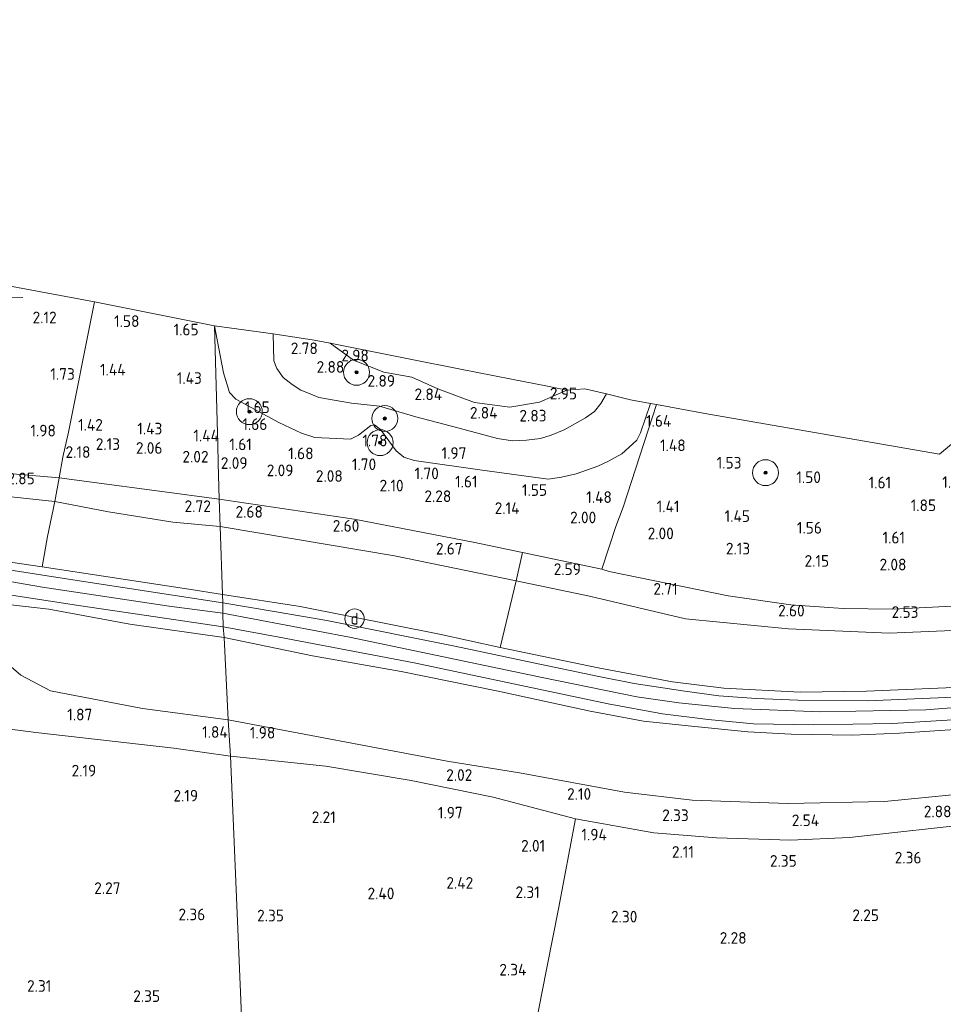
# Model space of a CAD drawing. Extents: x 141961 to 144947, y 416202 to 417778.
# Tile 91 of 122: x 143776 to 143918, y 417321 to 417473. Entities that reach past the tile are written whole.
import ezdxf
from ezdxf.enums import TextEntityAlignment as Align
from ezdxf.lldxf.tags import DXFTag

# ---------------------------------------------------------------- set-up
doc = ezdxf.new("R2010")
doc.units = 0
for name, color, linetype, lineweight in [('B-ME-GR-BOOM-S', 90, 'Continuous', 25), ('B-ME-GR-BOUWLAND_AKKERBOUW-GV', 80, 'Continuous', 13), ('B-ME-GR-GRAS-GV', 60, 'Continuous', 13), ('B-ME-GW-TALUD_KRUIN-G', 90, 'Continuous', 18), ('B-ME-GW-TALUD_TEEN-G', 90, 'Continuous', 18), ('B-ME-IE-MEUBILAIR_DIJKPAAL-S', 7, 'Continuous', 25), ('B-ME-IE-TERREINAFSCHEIDING_DOORGANG-G', 210, 'Continuous', 18), ('B-ME-IE-TERREINAFSCHEIDING_KUNSTMATIG_HEKWERK-G', 20, 'IE-TERREINAFSCHEIDING-KUNSTMATIG', 18), ('B-ME-KG-GRENS_OPNAME-G', 210, 'KG-OPNAME', 18), ('B-ME-OG-HOOGTELIJN-G', 7, 'Continuous', 18), ('B-ME-OG-HOOGTEPUNT-S', 7, 'Continuous', 25), ('B-ME-OG-TERREIN_GROEN_TUIN-GV', 7, 'Continuous', 18), ('B-ME-VH-VERHARDING_ASFALT-GV', 252, 'Continuous', 18), ('B-ME-WH-WINTERBED-G', 150, 'WH-WINTERBED', 18)]:
    doc.layers.add(name, color=color, linetype=linetype, lineweight=lineweight)
doc.styles.add('NLCS-ISO', font='NLCS-ISO.ttf')
doc.styles.add('NLCS-ISO-ANNOTATIVE-T18', font='NLCS-ISO.ttf', dxfattribs={"height": 1.8})
doc.styles.get("Standard").update_dxf_attribs({"font": 'arial.ttf'})
doc.linetypes.add('IE-TERREINAFSCHEIDING-KUNSTMATIG', pattern='A,4,[82,NLCS.SHX,S=0.75,R=90,X=0,Y=0],4,-2', length=10)
tags = doc.linetypes.add('KG-OPNAME', pattern='A,5.5,-2,["O",Standard,S=1.8,R=0,X=-0.5,Y=-0.9],-2,5.5,-2,[5,NLCS.SHX,S=0.75,R=0,X=0,Y=0],-2', length=19).pattern_tags.tags
tags[6] = DXFTag(74, 10)
tags = doc.linetypes.add('WH-WINTERBED', pattern='A,6,-3.5,["WB",Standard,S=1.8,R=0,X=-1.5,Y=-0.9],-3.5,6,-3.5,6,-3.5,6,-3.5,6,-3.5', length=51).pattern_tags.tags
tags[6] = DXFTag(74, 10)

# ---------------------------------------------------------------- blocks, each defined once
blk = doc.blocks.new('SAL-HOOGTELABEL-SO')
at = {"color": 0, "linetype": 'ByBlock', "lineweight": -2, "style": 'NLCS-ISO-ANNOTATIVE-T18'}
blk.add_attdef('HOOGTE', text='', height=1.8, dxfattribs=at).set_placement((2.79, 0), align=Align.RIGHT)
blk = doc.blocks.new('SGR-BOOM_01-SO')
at = {"linetype": 'ByBlock', "lineweight": 18}
h = blk.add_hatch(color=0, dxfattribs=at)
h.dxf.hatch_style = 1
edge = h.paths.add_edge_path()
edge.add_arc((0, 0), 0.25, 0, 360)
at = {"color": 0, "linetype": 'ByBlock', "lineweight": 18}
for radius in [2, 0.25]:
    blk.add_circle((0, 0), radius, dxfattribs=at)
blk = doc.blocks.new('SIE-DIJKPAAL-SO')
at = {"color": 0, "linetype": 'ByBlock', "lineweight": 18}
blk.add_circle((0, 0), 1.5, dxfattribs=at)
at = {"color": 0, "linetype": 'ByBlock', "lineweight": 18, "style": 'NLCS-ISO'}
blk.add_text('d', height=1.8, dxfattribs=at).set_placement((0, 0), align=Align.MIDDLE_CENTER)

msp = doc.modelspace()

# ---------------------------------------------------------------- linework, layer by layer
at = {"layer": 'B-ME-GR-BOUWLAND_AKKERBOUW-GV'}
msp.add_polyline3d([(143923.22, 417245.01, 2.13), (143914.94, 417248.37, 2.2), (143907.08, 417251.37, 2.39), (143898.17, 417255.14, 2.49), (143892.82, 417257.24, 2.58), (143886.88, 417259.65, 2.31), (143879.7, 417262.87, 2.24), (143869.5, 417266.97, 2.25), (143861.63, 417270.2, 2.25), (143855.36, 417272.63, 2.38), (143847.04, 417275.05, 2.46), (143850.47, 417293.43, 2.57), (143853.15, 417307.39, 2.58), (143856.2, 417323.14, 2.52), (143858.76, 417336.13, 2.44), (143861.37, 417350.02, 2.26), (143873.43, 417347.88, 2.26), (143883.1, 417347.13, 2.38), (143894.5, 417346.77, 2.55), (143903.58, 417347.16, 2.6), (143924.08, 417349.44, 2.98)], dxfattribs=at)
at = {"layer": 'B-ME-GR-GRAS-GV'}
for points in [[(143806.29, 417404.93, 2.22), (143806.44, 417399.34, 2.59), (143797.25, 417400.58, 2.61), (143792.95, 417401.15, 2.62), (143791.42, 417401.35, 2.63), (143781.76, 417402.63, 2.65), (143782.36, 417405.84, 2.36), (143783.23, 417409.69, 1.64), (143786.86, 417427.96, 1.8), (143787.21, 417429.76, 1.95), (143805.73, 417426.09, 1.76), (143806.22, 417407.66, 1.64)], [(143836.77, 417412.05, 2.62), (143843.21, 417410.34, 2.81), (143849.36, 417408.72, 2.68), (143851.65, 417408.33, 2.65), (143853.79, 417408.43, 2.65), (143855.96, 417408.72, 2.64), (143857.6, 417409.23, 2.65), (143859.62, 417410.06, 2.64), (143862.92, 417411.9, 2.62), (143864.28, 417412.87, 2.63), (143865.29, 417414.08, 2.65), (143866.15, 417415.57, 2.62), (143869.82, 417414.69, 2.31), (143872.95, 417414.1, 1.83), (143871.39, 417409.55, 1.81), (143870.81, 417408.46, 1.82), (143869.61, 417407.29, 1.87), (143868.5, 417406.36, 1.89), (143866.45, 417405.21, 1.88), (143864.81, 417404.44, 1.89), (143861.49, 417403.23, 1.85), (143859.22, 417402.72, 1.83), (143857.16, 417402.41, 1.82), (143846.99, 417403.8, 1.83), (143836.48, 417405.29, 1.8), (143834.9, 417405.84, 1.81), (143833.7, 417406.82, 1.82), (143831.3, 417410.1, 1.93), (143830.39, 417410.79, 1.93), (143829.83, 417410.68, 1.92), (143827.92, 417409.24, 1.91), (143826.67, 417408.61, 1.83), (143821.17, 417408.85, 1.81), (143819.12, 417409.54, 1.81), (143815.61, 417411.18, 1.8), (143809.01, 417414.77, 1.74), (143808.02, 417415.8, 1.75), (143807.1, 417418.82, 1.82), (143805.73, 417426.09, 1.76), (143814.78, 417424.86, 2.7), (143814.88, 417420.69, 2.63), (143815.31, 417419.49, 2.59), (143816.32, 417418.12, 2.56), (143817.68, 417417.01, 2.53), (143819.01, 417416.13, 2.55), (143820.44, 417415.57, 2.53), (143821.81, 417415.04, 2.56), (143826.83, 417414.14, 2.55), (143831.16, 417413.67, 2.49)], [(143821.17, 417408.85, 1.81), (143826.67, 417408.61, 1.83), (143827.92, 417409.24, 1.91), (143829.83, 417410.68, 1.92), (143830.39, 417410.79, 1.93), (143831.3, 417410.1, 1.93), (143833.7, 417406.82, 1.82), (143834.9, 417405.84, 1.81), (143836.48, 417405.29, 1.8), (143846.99, 417403.8, 1.83), (143857.16, 417402.41, 1.82), (143859.22, 417402.72, 1.83), (143861.49, 417403.23, 1.85), (143864.81, 417404.44, 1.89), (143866.45, 417405.21, 1.88), (143868.5, 417406.36, 1.89), (143869.61, 417407.29, 1.87), (143870.81, 417408.46, 1.82), (143871.39, 417409.55, 1.81), (143872.95, 417414.1, 1.83), (143873.85, 417413.93, 1.85), (143868.7, 417398.13, 1.83), (143867.59, 417395.15, 2.11), (143865.4, 417388.55, 2.6), (143853.17, 417391.1, 2.59), (143845.58, 417392.7, 2.61), (143827.27, 417396.25, 2.61), (143806.44, 417399.34, 2.59), (143806.29, 417404.93, 2.22), (143806.22, 417407.66, 1.64), (143805.73, 417426.09, 1.76), (143807.1, 417418.82, 1.82), (143808.02, 417415.8, 1.75), (143809.01, 417414.77, 1.74), (143815.61, 417411.18, 1.8), (143819.12, 417409.54, 1.81)], [(143845.79, 417414.26, 2.86), (143851.22, 417413.51, 2.83), (143855.84, 417414.33, 2.83), (143860.02, 417416.18, 2.82), (143862.78, 417416.37, 2.85), (143866.15, 417415.57, 2.62), (143865.29, 417414.08, 2.65), (143864.28, 417412.87, 2.63), (143862.92, 417411.9, 2.62), (143859.62, 417410.06, 2.64), (143857.6, 417409.23, 2.65), (143855.96, 417408.72, 2.64), (143853.79, 417408.43, 2.65), (143851.65, 417408.33, 2.65), (143849.36, 417408.72, 2.68), (143843.21, 417410.34, 2.81), (143836.77, 417412.05, 2.62), (143831.16, 417413.67, 2.49), (143826.83, 417414.14, 2.55), (143821.81, 417415.04, 2.56), (143820.44, 417415.57, 2.53), (143819.01, 417416.13, 2.55), (143817.68, 417417.01, 2.53), (143816.32, 417418.12, 2.56), (143815.31, 417419.49, 2.59), (143814.88, 417420.69, 2.63), (143814.78, 417424.86, 2.7), (143821.06, 417423.85, 2.79), (143823.55, 417423.4, 2.85), (143827.13, 417420.8, 2.88), (143831.8, 417418.92, 2.86), (143836.13, 417418.14, 2.9), (143840.15, 417416.37, 2.89)], [(143855.84, 417414.33, 2.83), (143851.22, 417413.51, 2.83), (143845.79, 417414.26, 2.86), (143840.15, 417416.37, 2.89), (143836.13, 417418.14, 2.9), (143831.8, 417418.92, 2.86), (143827.13, 417420.8, 2.88), (143823.55, 417423.4, 2.85), (143835.89, 417420.96, 2.42), (143843.65, 417419.42, 2), (143851.51, 417417.87, 1.95), (143857.07, 417416.77, 2.49), (143860.02, 417416.18, 2.82)], [(143963.66, 417410.82, 2.75), (143950.01, 417394.39, 2.79), (143947.65, 417391.97, 2.81), (143945.06, 417389.97, 2.83), (143942.68, 417388.3, 2.76), (143939.83, 417387.02, 2.7), (143933.87, 417385.07, 2.72), (143927.73, 417383.84, 2.68), (143919.42, 417382.86, 2.6), (143910.27, 417382.4, 2.58), (143902.61, 417382.47, 2.58), (143894.58, 417383.04, 2.55), (143884.89, 417384.41, 2.55), (143868.83, 417387.7, 2.58), (143866.57, 417388.19, 2.58), (143865.4, 417388.55, 2.6), (143867.59, 417395.15, 2.11), (143868.7, 417398.13, 1.83), (143873.85, 417413.93, 1.85), (143881.59, 417412.48, 1.7), (143917.48, 417406.28, 1.7), (143932.97, 417419.19, 1.94), (143953.45, 417413.74, 2.11)], [(143714.63, 417412.63, 3.39), (143732.68, 417409.27, 3.36), (143742.5, 417407.38, 3.14), (143760.83, 417404.45, 2.66), (143781.76, 417402.63, 2.65), (143781.13, 417398.97, 2.91), (143758.41, 417401.41, 3.18), (143743.83, 417403.4, 3.44), (143729.42, 417405.83, 3.53), (143717.58, 417408.48, 3.52), (143711.31, 417409.78, 3.59), (143708.77, 417409.91, 3.67), (143706.92, 417409.84, 3.88), (143696.43, 417407.99, 5.35), (143691.93, 417407.4, 5.99), (143692.04, 417410.48, 5.83), (143692.07, 417411.29, 5.89), (143697.39, 417412.4, 5.37), (143706.64, 417414.23, 3.92)], [(143689.74, 417411.01, 6.03), (143691.12, 417410.32, 5.91), (143692.04, 417410.48, 5.83), (143691.93, 417407.4, 5.99), (143687.65, 417406.5, 6.73), (143689.56, 417405.55, 6.86), (143691.95, 417404.97, 6.93), (143710.89, 417401.24, 6.94), (143730.88, 417397.51, 6.91), (143750.26, 417393.71, 6.89), (143772.45, 417389.9, 6.65), (143779.17, 417388.9, 6.69), (143801.75, 417385.45, 6.71), (143806.95, 417384.65, 6.71), (143806.99, 417383.37, 6.81), (143783.89, 417386.89, 6.81), (143763.74, 417390.04, 6.87), (143745.37, 417393.16, 6.98), (143733.44, 417395.49, 7.03), (143719.83, 417398.19, 6.88), (143706.08, 417400.94, 6.89), (143692.8, 417403.34, 6.88), (143686.23, 417404.81, 6.88), (143687.01, 417408.58, 6.56)], [(143780, 417393.6, 4.84), (143779.17, 417388.9, 6.69), (143772.45, 417389.9, 6.65), (143750.26, 417393.71, 6.89), (143730.88, 417397.51, 6.91), (143710.89, 417401.24, 6.94), (143691.95, 417404.97, 6.93), (143691.93, 417407.4, 5.99), (143696.43, 417407.99, 5.35), (143706.92, 417409.84, 3.88), (143708.77, 417409.91, 3.67), (143711.31, 417409.78, 3.59), (143717.58, 417408.48, 3.52), (143729.42, 417405.83, 3.53), (143743.83, 417403.4, 3.44), (143758.41, 417401.41, 3.18), (143781.13, 417398.97, 2.91)], [(143806.44, 417399.34, 2.59), (143806.57, 417395.13, 2.83), (143799.27, 417395.78, 2.75), (143789.39, 417397.38, 2.85), (143781.13, 417398.97, 2.91), (143781.76, 417402.63, 2.65), (143791.42, 417401.35, 2.63), (143792.95, 417401.15, 2.62), (143797.25, 417400.58, 2.61)], [(143806.57, 417395.13, 2.83), (143806.95, 417384.65, 6.71), (143801.75, 417385.45, 6.71), (143779.17, 417388.9, 6.69), (143780, 417393.6, 4.84), (143781.13, 417398.97, 2.91), (143789.39, 417397.38, 2.85), (143799.27, 417395.78, 2.75)], [(143853.17, 417391.1, 2.59), (143852.21, 417386.73, 2.83), (143833.45, 417390.59, 2.83), (143817.92, 417393.22, 2.83), (143806.57, 417395.13, 2.83), (143806.44, 417399.34, 2.59), (143827.27, 417396.25, 2.61), (143845.58, 417392.7, 2.61)], [(143852.21, 417386.73, 2.83), (143849.75, 417376.44, 6.93), (143840.38, 417378.51, 6.97), (143818.92, 417382.8, 6.95), (143806.95, 417384.65, 6.71), (143806.57, 417395.13, 2.83), (143817.92, 417393.22, 2.83), (143833.45, 417390.59, 2.83)], [(143807.04, 417379.63, 6.75), (143807.23, 417378.01, 6.77), (143792.66, 417380.07, 6.77), (143780.19, 417382.37, 6.89), (143767.06, 417383.86, 6.84), (143757.15, 417385.49, 6.75), (143755.59, 417385.49, 6.65), (143755.93, 417387.4, 6.97), (143759.98, 417386.74, 6.92), (143785.12, 417382.89, 6.77), (143797.99, 417381.01, 6.81)], [(143807.23, 417378.01, 6.77), (143807.83, 417365.33, 2.04), (143794.62, 417367.05, 1.8), (143780.45, 417369.77, 2.02), (143775.86, 417372.22, 2.82), (143773.32, 417374.43, 3.6), (143770.55, 417376.36, 4.09), (143767.11, 417378.21, 4.55), (143763.11, 417380.15, 5.04), (143759.36, 417382.41, 5.69), (143755.59, 417385.49, 6.65), (143757.15, 417385.49, 6.75), (143767.06, 417383.86, 6.84), (143780.19, 417382.37, 6.89), (143792.66, 417380.07, 6.77)], [(143807.83, 417365.33, 2.04), (143808.2, 417359.72, 1.92), (143799.45, 417360.94, 1.93), (143778.19, 417363.37, 2.17), (143775.81, 417363.64, 2.73), (143773.79, 417363.9, 2.92), (143773.78, 417367.15, 3.12), (143773.51, 417369.22, 3.06), (143772.66, 417371.58, 3.42), (143771.36, 417373.51, 3.64), (143769.63, 417375.26, 3.99), (143766.97, 417377.03, 4.41), (143762.21, 417380.06, 5.09), (143757.83, 417382.9, 5.93), (143756.17, 417384.32, 6.32), (143755.59, 417385.49, 6.65), (143759.36, 417382.41, 5.69), (143763.11, 417380.15, 5.04), (143767.11, 417378.21, 4.55), (143770.55, 417376.36, 4.09), (143773.32, 417374.43, 3.6), (143775.86, 417372.22, 2.82), (143780.45, 417369.77, 2.02), (143794.62, 417367.05, 1.8)], [(143850.47, 417293.43, 2.57), (143847.04, 417275.05, 2.46), (143832.52, 417278.82, 2.4), (143811.36, 417284.24, 2.3), (143808.71, 417347.69, 2.34), (143808.2, 417359.72, 1.92), (143822.87, 417358.17, 2.08), (143836.01, 417355.97, 2.11), (143848.67, 417353.39, 2.15), (143861.37, 417350.02, 2.26), (143858.76, 417336.13, 2.44), (143856.2, 417323.14, 2.52), (143853.15, 417307.39, 2.58)]]:
    msp.add_polyline3d(points, close=True, dxfattribs=at)
for points in [[(143920.67, 417379.14, 2.87), (143909.71, 417378.67, 2.99), (143894.2, 417379.32, 2.89), (143878.34, 417380.89, 3.17), (143863.52, 417384.38, 2.92), (143852.21, 417386.73, 2.83), (143853.17, 417391.1, 2.59), (143865.4, 417388.55, 2.6), (143866.57, 417388.19, 2.58), (143868.83, 417387.7, 2.58), (143884.89, 417384.41, 2.55), (143894.58, 417383.04, 2.55), (143902.61, 417382.47, 2.58), (143910.27, 417382.4, 2.58), (143919.42, 417382.86, 2.6)], [(143923.34, 417370.47, 6.67), (143906.23, 417369.73, 6.71), (143895.97, 417369.6, 6.76), (143884.25, 417370.17, 6.79), (143876.32, 417371.17, 6.89), (143864.86, 417373.34, 6.93), (143849.75, 417376.44, 6.93), (143852.21, 417386.73, 2.83), (143863.52, 417384.38, 2.92), (143878.34, 417380.89, 3.17), (143894.2, 417379.32, 2.89), (143909.71, 417378.67, 2.99), (143920.67, 417379.14, 2.87)], [(143919.66, 417368.82, 6.74), (143906.37, 417368.25, 6.77), (143895.63, 417368.34, 6.83), (143889.19, 417368.58, 6.83), (143883.48, 417368.99, 6.85), (143878.23, 417369.71, 6.87), (143870.41, 417370.9, 6.92), (143864.95, 417371.97, 6.95), (143854.91, 417374.11, 7.03), (143842.74, 417376.66, 7.04), (143823.05, 417380.61, 6.97), (143815.23, 417381.95, 6.93), (143806.99, 417383.37, 6.81), (143806.95, 417384.65, 6.71), (143818.92, 417382.8, 6.95), (143840.38, 417378.51, 6.97), (143849.75, 417376.44, 6.93), (143864.86, 417373.34, 6.93), (143876.32, 417371.17, 6.89), (143884.25, 417370.17, 6.79), (143895.97, 417369.6, 6.76), (143906.23, 417369.73, 6.71), (143923.34, 417370.47, 6.67)], [(143925.35, 417364.16, 6.89), (143911.32, 417363.25, 6.86), (143904.07, 417362.95, 6.9), (143894.6, 417363.08, 6.94), (143887.94, 417363.47, 6.96), (143879.24, 417364.31, 6.98), (143871.85, 417365.12, 6.95), (143863.63, 417366.62, 6.95), (143849.42, 417369.74, 6.85), (143834.47, 417372.74, 6.86), (143820.81, 417375.18, 6.77), (143807.23, 417378.01, 6.77), (143807.04, 417379.63, 6.75), (143815.71, 417378.07, 6.88), (143836.49, 417374.1, 6.97), (143866.4, 417367.8, 7.08), (143874.8, 417366.23, 7.03), (143881.82, 417365.36, 6.95), (143888.81, 417364.7, 6.92), (143898.01, 417364.53, 6.89), (143910.21, 417364.73, 6.89), (143927.98, 417365.83, 6.88)], [(143925.7, 417354.34, 3.03), (143909, 417352.73, 2.84), (143894.13, 417352.41, 2.68), (143879.35, 417352.91, 2.48), (143868.94, 417354.14, 2.48), (143852.73, 417357.13, 2.3), (143841.58, 417358.92, 2.16), (143807.83, 417365.33, 2.04), (143807.23, 417378.01, 6.77), (143820.81, 417375.18, 6.77), (143834.47, 417372.74, 6.86), (143849.42, 417369.74, 6.85), (143863.63, 417366.62, 6.95), (143871.85, 417365.12, 6.95), (143879.24, 417364.31, 6.98), (143887.94, 417363.47, 6.96), (143894.6, 417363.08, 6.94), (143904.07, 417362.95, 6.9), (143911.32, 417363.25, 6.86), (143925.35, 417364.16, 6.89)], [(143924.08, 417349.44, 2.98), (143903.58, 417347.16, 2.6), (143894.5, 417346.77, 2.55), (143883.1, 417347.13, 2.38), (143873.43, 417347.88, 2.26), (143861.37, 417350.02, 2.26), (143848.67, 417353.39, 2.15), (143836.01, 417355.97, 2.11), (143822.87, 417358.17, 2.08), (143808.2, 417359.72, 1.92), (143807.83, 417365.33, 2.04), (143841.58, 417358.92, 2.16), (143852.73, 417357.13, 2.3), (143868.94, 417354.14, 2.48), (143879.35, 417352.91, 2.48), (143894.13, 417352.41, 2.68), (143909, 417352.73, 2.84), (143925.7, 417354.34, 3.03)], [(143773.79, 417363.9, 2.92), (143775.81, 417363.64, 2.73), (143778.19, 417363.37, 2.17), (143799.45, 417360.94, 1.93), (143808.2, 417359.72, 1.92), (143808.71, 417347.69, 2.34), (143811.36, 417284.24, 2.3), (143792.72, 417288.77, 2.34), (143774.97, 417292.87, 2.33)]]:
    msp.add_polyline3d(points, dxfattribs=at)
at = {"layer": 'B-ME-GW-TALUD_KRUIN-G'}
for points in [[(143866.15, 417415.57, 2.62), (143865.29, 417414.08, 2.65), (143864.28, 417412.87, 2.63), (143862.92, 417411.9, 2.62), (143859.62, 417410.06, 2.64), (143857.6, 417409.23, 2.65), (143855.96, 417408.72, 2.64), (143853.79, 417408.43, 2.65), (143851.65, 417408.33, 2.65), (143849.36, 417408.72, 2.68), (143843.21, 417410.34, 2.81), (143836.77, 417412.05, 2.62), (143831.16, 417413.67, 2.49), (143826.83, 417414.14, 2.55), (143821.81, 417415.04, 2.56), (143820.44, 417415.57, 2.53), (143819.01, 417416.13, 2.55), (143817.68, 417417.01, 2.53), (143816.32, 417418.12, 2.56), (143815.31, 417419.49, 2.59), (143814.88, 417420.69, 2.63), (143814.78, 417424.86, 2.7)], [(143860.02, 417416.18, 2.82), (143855.84, 417414.33, 2.83), (143851.22, 417413.51, 2.83), (143845.79, 417414.26, 2.86), (143840.15, 417416.37, 2.89), (143836.13, 417418.14, 2.9), (143831.8, 417418.92, 2.86), (143827.13, 417420.8, 2.88), (143823.55, 417423.4, 2.85)], [(143807.23, 417378.01, 6.77), (143792.66, 417380.07, 6.77), (143780.19, 417382.37, 6.89), (143767.06, 417383.86, 6.84), (143757.15, 417385.49, 6.75), (143755.59, 417385.49, 6.65)], [(143807.23, 417378.01, 6.77), (143820.81, 417375.18, 6.77), (143834.47, 417372.74, 6.86), (143849.42, 417369.74, 6.85), (143863.63, 417366.62, 6.95), (143871.85, 417365.12, 6.95), (143879.24, 417364.31, 6.98), (143887.94, 417363.47, 6.96), (143894.6, 417363.08, 6.94), (143904.07, 417362.95, 6.9), (143911.32, 417363.25, 6.86), (143925.35, 417364.16, 6.89), (143932.86, 417365.07, 6.89), (143939.12, 417366.22, 6.89), (143944.92, 417368.19, 6.84), (143950.36, 417370.38, 6.82), (143955.28, 417373.29, 6.87), (143958.73, 417375.9, 6.84)]]:
    msp.add_polyline3d(points, dxfattribs=at)
at = {"layer": 'B-ME-GW-TALUD_TEEN-G'}
for points in [[(143805.73, 417426.09, 1.76), (143807.1, 417418.82, 1.82), (143808.02, 417415.8, 1.75), (143809.01, 417414.77, 1.74), (143815.61, 417411.18, 1.8), (143819.12, 417409.54, 1.81), (143821.17, 417408.85, 1.81), (143826.67, 417408.61, 1.83), (143827.92, 417409.24, 1.91), (143829.83, 417410.68, 1.92), (143830.39, 417410.79, 1.93), (143831.3, 417410.1, 1.93), (143833.7, 417406.82, 1.82), (143834.9, 417405.84, 1.81), (143836.48, 417405.29, 1.8), (143846.99, 417403.8, 1.83), (143857.16, 417402.41, 1.82), (143859.22, 417402.72, 1.83), (143861.49, 417403.23, 1.85), (143864.81, 417404.44, 1.89), (143866.45, 417405.21, 1.88), (143868.5, 417406.36, 1.89), (143869.61, 417407.29, 1.87), (143870.81, 417408.46, 1.82), (143871.39, 417409.55, 1.81), (143872.95, 417414.1, 1.83)], [(143687.65, 417406.5, 6.73), (143691.93, 417407.4, 5.99), (143696.43, 417407.99, 5.35), (143706.92, 417409.84, 3.88), (143708.77, 417409.91, 3.67), (143711.31, 417409.78, 3.59), (143717.58, 417408.48, 3.52), (143729.42, 417405.83, 3.53), (143743.83, 417403.4, 3.44), (143758.41, 417401.41, 3.18), (143781.13, 417398.97, 2.91), (143789.39, 417397.38, 2.85), (143799.27, 417395.78, 2.75), (143806.57, 417395.13, 2.83)], [(143806.57, 417395.13, 2.83), (143817.92, 417393.22, 2.83), (143833.45, 417390.59, 2.83), (143852.21, 417386.73, 2.83), (143863.52, 417384.38, 2.92), (143878.34, 417380.89, 3.17), (143894.2, 417379.32, 2.89), (143909.71, 417378.67, 2.99), (143920.67, 417379.14, 2.87), (143929.55, 417380.2, 2.87), (143937.5, 417382.27, 2.99), (143945.17, 417385.34, 2.87), (143951.5, 417390.17, 2.86), (143957.22, 417396.38, 2.93), (143966.38, 417409.35, 2.87)], [(143879.35, 417352.91, 2.48), (143894.13, 417352.41, 2.68), (143909, 417352.73, 2.84), (143925.7, 417354.34, 3.03), (143941.47, 417357.55, 3.16), (143952.53, 417361.66, 3.21), (143963.1, 417367.55, 3.12), (143973.68, 417377.57, 3.08), (143985.88, 417391.63, 2.98)], [(143755.59, 417385.49, 6.65), (143759.36, 417382.41, 5.69), (143763.11, 417380.15, 5.04), (143767.11, 417378.21, 4.55), (143770.55, 417376.36, 4.09), (143773.32, 417374.43, 3.6), (143775.86, 417372.22, 2.82), (143780.45, 417369.77, 2.02), (143794.62, 417367.05, 1.8), (143807.83, 417365.33, 2.04)], [(143807.83, 417365.33, 2.04), (143841.58, 417358.92, 2.16), (143852.73, 417357.13, 2.3), (143868.94, 417354.14, 2.48), (143879.35, 417352.91, 2.48)]]:
    msp.add_polyline3d(points, dxfattribs=at)
at = {"layer": 'B-ME-IE-TERREINAFSCHEIDING_DOORGANG-G'}
for points in [[(143792.95, 417401.15, 2.62), (143791.42, 417401.35, 2.63)], [(143853.17, 417391.1, 2.59), (143852.21, 417386.73, 2.83)], [(143866.57, 417388.19, 2.58), (143865.4, 417388.55, 2.6)], [(143770.07, 417364.55, 3), (143773.79, 417363.9, 2.92), (143775.81, 417363.64, 2.73)]]:
    msp.add_polyline3d(points, dxfattribs=at)
at = {"layer": 'B-ME-IE-TERREINAFSCHEIDING_KUNSTMATIG_HEKWERK-G'}
for points in [[(143787.21, 417429.76, 1.95), (143786.86, 417427.96, 1.8), (143783.23, 417409.69, 1.64), (143782.36, 417405.84, 2.36), (143781.76, 417402.63, 2.65), (143760.83, 417404.45, 2.66), (143742.5, 417407.38, 3.14), (143732.68, 417409.27, 3.36), (143714.63, 417412.63, 3.39), (143706.64, 417414.23, 3.92), (143697.39, 417412.4, 5.37), (143692.07, 417411.29, 5.89)], [(143866.57, 417388.19, 2.58), (143868.83, 417387.7, 2.58), (143884.89, 417384.41, 2.55), (143894.58, 417383.04, 2.55), (143902.61, 417382.47, 2.58), (143910.27, 417382.4, 2.58), (143919.42, 417382.86, 2.6), (143927.73, 417383.84, 2.68), (143933.87, 417385.07, 2.72), (143939.83, 417387.02, 2.7), (143942.68, 417388.3, 2.76), (143945.06, 417389.97, 2.83), (143947.65, 417391.97, 2.81), (143950.01, 417394.39, 2.79), (143963.66, 417410.82, 2.75), (143953.45, 417413.74, 2.11), (143932.97, 417419.19, 1.94)], [(143865.4, 417388.55, 2.6), (143867.59, 417395.15, 2.11), (143868.7, 417398.13, 1.83), (143873.85, 417413.93, 1.85)], [(143691.95, 417404.97, 6.93), (143710.89, 417401.24, 6.94), (143730.88, 417397.51, 6.91), (143750.26, 417393.71, 6.89), (143772.45, 417389.9, 6.65), (143779.17, 417388.9, 6.69), (143801.75, 417385.45, 6.71), (143806.95, 417384.65, 6.71)], [(143806.95, 417384.65, 6.71), (143818.92, 417382.8, 6.95), (143840.38, 417378.51, 6.97), (143849.75, 417376.44, 6.93), (143864.86, 417373.34, 6.93), (143876.32, 417371.17, 6.89), (143884.25, 417370.17, 6.79), (143895.97, 417369.6, 6.76), (143906.23, 417369.73, 6.71), (143923.34, 417370.47, 6.67), (143931.74, 417371.46, 6.71), (143938.2, 417372.8, 6.71), (143944.49, 417374.83, 6.72), (143948.05, 417376.48, 6.73), (143950.5, 417377.83, 6.74), (143955.36, 417381.42, 6.76), (143958.33, 417383.81, 6.78), (143965.8, 417391.71, 6.83), (143976.03, 417403.76, 6.86)], [(143791.42, 417401.35, 2.63), (143781.76, 417402.63, 2.65), (143781.13, 417398.97, 2.91), (143780, 417393.6, 4.84), (143779.17, 417388.9, 6.69)], [(143792.95, 417401.15, 2.62), (143797.25, 417400.58, 2.61), (143806.44, 417399.34, 2.59)], [(143806.44, 417399.34, 2.59), (143827.27, 417396.25, 2.61), (143845.58, 417392.7, 2.61), (143853.17, 417391.1, 2.59), (143865.4, 417388.55, 2.6)], [(143852.21, 417386.73, 2.83), (143849.75, 417376.44, 6.93)], [(143808.2, 417359.72, 1.92), (143799.45, 417360.94, 1.93), (143778.19, 417363.37, 2.17), (143775.81, 417363.64, 2.73)], [(143924.08, 417349.44, 2.98), (143903.58, 417347.16, 2.6), (143894.5, 417346.77, 2.55), (143883.1, 417347.13, 2.38), (143873.43, 417347.88, 2.26), (143861.37, 417350.02, 2.26), (143848.67, 417353.39, 2.15), (143836.01, 417355.97, 2.11), (143822.87, 417358.17, 2.08), (143808.2, 417359.72, 1.92)], [(143811.36, 417284.24, 2.3), (143832.52, 417278.82, 2.4), (143847.04, 417275.05, 2.46), (143850.47, 417293.43, 2.57), (143853.15, 417307.39, 2.58), (143856.2, 417323.14, 2.52), (143858.76, 417336.13, 2.44), (143861.37, 417350.02, 2.26)]]:
    msp.add_polyline3d(points, dxfattribs=at)
at = {"layer": 'B-ME-KG-GRENS_OPNAME-G'}
for points in [[(143805.73, 417426.09, 1.76), (143787.21, 417429.76, 1.95), (143737.21, 417439.1, 2.5), (143736.23, 417439.28, 3.17), (143726.62, 417441.08, 3.58), (143719.81, 417442.39, 3.35), (143702.48, 417445.33, 3.37), (143701.8, 417445.69, 3.41), (143699.62, 417446.34, 2.42), (143682.19, 417449.5, 1.91), (143676.4, 417450.55, 2.88), (143667.79, 417452.13, 5.32), (143659.22, 417453.7, 5.26), (143655.61, 417454.36, 2.46), (143645.29, 417456.24, 2.44), (143636.19, 417457.98, 3.19), (143624.96, 417460.43, 3.19), (143609.19, 417463.19, 4.18), (143605.62, 417463.7, 4.01), (143599.99, 417464.6, 3.95), (143597.82, 417465.15, 4.07), (143566.15, 417471, 3.15), (143553.72, 417473.3, 3.08)], [(143932.97, 417419.19, 1.94), (143917.48, 417406.28, 1.7), (143881.59, 417412.48, 1.7), (143873.85, 417413.93, 1.85), (143872.95, 417414.1, 1.83), (143869.82, 417414.69, 2.31), (143866.15, 417415.57, 2.62), (143862.78, 417416.37, 2.85), (143860.02, 417416.18, 2.82), (143857.07, 417416.77, 2.49), (143851.51, 417417.87, 1.95), (143843.65, 417419.42, 2), (143835.89, 417420.96, 2.42), (143823.55, 417423.4, 2.85), (143821.06, 417423.85, 2.79), (143814.78, 417424.86, 2.7), (143805.73, 417426.09, 1.76)]]:
    msp.add_polyline3d(points, dxfattribs=at)
at = {"layer": 'B-ME-OG-HOOGTELIJN-G'}
msp.add_polyline3d([(143776.18, 417430.44, 2.08), (143758.64, 417429.94, 2.75), (143741.08, 417429.63, 3), (143732.46, 417429.75, 3.24), (143731.66, 417430.17, 3.3), (143731.42, 417430.66, 3.39), (143736.23, 417439.28, 3.17)], dxfattribs=at)
at = {"layer": 'B-ME-OG-TERREIN_GROEN_TUIN-GV'}
msp.add_polyline3d([(143737.21, 417439.1, 2.5), (143787.21, 417429.76, 1.95), (143786.86, 417427.96, 1.8), (143783.23, 417409.69, 1.64), (143782.36, 417405.84, 2.36), (143781.76, 417402.63, 2.65), (143760.83, 417404.45, 2.66)], dxfattribs=at)
at = {"layer": 'B-ME-VH-VERHARDING_ASFALT-GV'}
for points in [[(143763.74, 417390.04, 6.87), (143783.89, 417386.89, 6.81), (143806.99, 417383.37, 6.81), (143807.01, 417381.75, 6.91), (143807.04, 417379.63, 6.75), (143797.99, 417381.01, 6.81), (143785.12, 417382.89, 6.77), (143759.98, 417386.74, 6.92)], [(143927.98, 417365.83, 6.88), (143910.21, 417364.73, 6.89), (143898.01, 417364.53, 6.89), (143888.81, 417364.7, 6.92), (143881.82, 417365.36, 6.95), (143874.8, 417366.23, 7.03), (143866.4, 417367.8, 7.08), (143836.49, 417374.1, 6.97), (143815.71, 417378.07, 6.88), (143807.04, 417379.63, 6.75), (143807.01, 417381.75, 6.91), (143806.99, 417383.37, 6.81), (143815.23, 417381.95, 6.93), (143823.05, 417380.61, 6.97), (143842.74, 417376.66, 7.04), (143854.91, 417374.11, 7.03), (143864.95, 417371.97, 6.95), (143870.41, 417370.9, 6.92), (143878.23, 417369.71, 6.87), (143883.48, 417368.99, 6.85), (143889.19, 417368.58, 6.83), (143895.63, 417368.34, 6.83), (143906.37, 417368.25, 6.77), (143919.66, 417368.82, 6.74)]]:
    msp.add_polyline3d(points, dxfattribs=at)
at = {"layer": 'B-ME-WH-WINTERBED-G'}
for points in [[(143807.01, 417381.75, 6.91), (143798.73, 417382.85, 6.91), (143779.2, 417385.79, 6.95), (143757.81, 417389.48, 6.94), (143739.47, 417392.52, 7.07), (143724.2, 417395.64, 7.09), (143705.18, 417399.18, 7.11), (143689.13, 417401.9, 7), (143673.88, 417404.61, 6.83), (143658.74, 417408.94, 6.64), (143642.09, 417414.23, 6.63), (143625.11, 417419.2, 6.62), (143604.62, 417424.43, 6.63), (143584.17, 417427.66, 6.69), (143558.78, 417432.33, 6.72), (143535.58, 417437.21, 6.73), (143518, 417440.52, 6.57), (143499.82, 417444.05, 6.72), (143483.42, 417447.03, 6.59), (143468.6, 417449.3, 6.51), (143453.58, 417450.51, 6.56), (143438.35, 417451.08, 6.56), (143415.55, 417451.71, 6.64)], [(143929.75, 417367.97, 6.86), (143915.35, 417366.85, 6.88), (143899.2, 417366.54, 6.93), (143885.89, 417367.08, 6.99), (143877.27, 417367.93, 6.98), (143870.84, 417368.86, 6.98), (143856.23, 417371.82, 6.98), (143826.55, 417378.05, 6.92), (143807.01, 417381.75, 6.91)]]:
    msp.add_polyline3d(points, dxfattribs=at)

# ---------------------------------------------------------------- block references
at = {"layer": 'B-ME-GR-BOOM-S'}
for p in [(143827.62, 417418.91, 2.95), (143811.09, 417412.84, 1.73), (143831.97, 417411.78, 2.3), (143831.24, 417408.06, 2), (143890.66, 417403.43, 1.63)]:
    msp.add_blockref('SGR-BOOM_01-SO', p, dxfattribs=at)
at = {"layer": 'B-ME-IE-MEUBILAIR_DIJKPAAL-S'}
msp.add_blockref('SIE-DIJKPAAL-SO', (143827.31, 417380.91, 7.1), dxfattribs=at)
at = {"layer": 'B-ME-OG-HOOGTEPUNT-S'}
for p, values in [((143778.6, 417426.47, 2.12), {'HOOGTE': '2.12'}), ((143791.36, 417425.9, 1.58), {'HOOGTE': '1.58'}), ((143800.48, 417424.6, 1.65), {'HOOGTE': '1.65'}), ((143818.86, 417421.71, 2.78), {'HOOGTE': '2.78'}), ((143826.72, 417420.61, 2.98), {'HOOGTE': '2.98'}), ((143789.23, 417418.42, 1.44), {'HOOGTE': '1.44'}), ((143822.94, 417418.84, 2.88), {'HOOGTE': '2.88'}), ((143781.4, 417417.75, 1.73), {'HOOGTE': '1.73'}), ((143800.98, 417417.12, 1.43), {'HOOGTE': '1.43'}), ((143830.76, 417416.69, 2.89), {'HOOGTE': '2.89'}), ((143838.02, 417414.62, 2.84), {'HOOGTE': '2.84'}), ((143858.81, 417414.74, 2.95), {'HOOGTE': '2.95'}), ((143811.45, 417412.62, 1.65), {'HOOGTE': '1.65'}), ((143846.56, 417411.77, 2.84), {'HOOGTE': '2.84'}), ((143854.11, 417411.32, 2.83), {'HOOGTE': '2.83'}), ((143873.34, 417410.52, 1.64), {'HOOGTE': '1.64'}), ((143778.48, 417409.02, 1.98), {'HOOGTE': '1.98'}), ((143785.72, 417409.91, 1.42), {'HOOGTE': '1.42'}), ((143794.89, 417409.33, 1.43), {'HOOGTE': '1.43'}), ((143811.08, 417410.01, 1.66), {'HOOGTE': '1.66'}), ((143803.62, 417408.25, 1.44), {'HOOGTE': '1.44'}), ((143829.59, 417407.49, 1.78), {'HOOGTE': '1.78'}), ((143783.8, 417405.71, 2.18), {'HOOGTE': '2.18'}), ((143788.37, 417406.94, 2.13), {'HOOGTE': '2.13'}), ((143794.91, 417406.34, 2.06), {'HOOGTE': '2.06'}), ((143808.69, 417406.9, 1.61), {'HOOGTE': '1.61'}), ((143875.56, 417406.75, 1.48), {'HOOGTE': '1.48'}), ((143802.01, 417404.99, 2.02), {'HOOGTE': '2.02'}), ((143818.2, 417405.5, 1.68), {'HOOGTE': '1.68'}), ((143841.76, 417405.55, 1.97), {'HOOGTE': '1.97'}), ((143808.02, 417404.02, 2.09), {'HOOGTE': '2.09'}), ((143815.1, 417402.88, 2.09), {'HOOGTE': '2.09'}), ((143827.85, 417403.82, 1.7), {'HOOGTE': '1.70'}), ((143884.16, 417404.06, 1.53), {'HOOGTE': '1.53'}), ((143775.22, 417401.63, 2.85), {'HOOGTE': '2.85'}), ((143822.7, 417402.01, 2.08), {'HOOGTE': '2.08'}), ((143837.51, 417402.42, 1.7), {'HOOGTE': '1.70'}), ((143896.41, 417401.83, 1.5), {'HOOGTE': '1.50'}), ((143832.08, 417400.54, 2.1), {'HOOGTE': '2.10'}), ((143843.48, 417401.15, 1.61), {'HOOGTE': '1.61'}), ((143854.19, 417399.85, 1.55), {'HOOGTE': '1.55'}), ((143907.23, 417401.01, 1.61), {'HOOGTE': '1.61'}), ((143918.96, 417401.08, 1.65), {'HOOGTE': '1.65'}), ((143839.43, 417398.9, 2.28), {'HOOGTE': '2.28'}), ((143864.18, 417398.76, 1.48), {'HOOGTE': '1.48'}), ((143802.37, 417397.36, 2.71), {'HOOGTE': '2.72'}), ((143849.95, 417397.06, 2.14), {'HOOGTE': '2.14'}), ((143874.61, 417397.33, 1.41), {'HOOGTE': '1.41'}), ((143914.16, 417397.5, 1.85), {'HOOGTE': '1.85'}), ((143810.39, 417396.49, 2.68), {'HOOGTE': '2.68'}), ((143861.77, 417395.62, 2), {'HOOGTE': '2.00'}), ((143885.47, 417395.83, 1.45), {'HOOGTE': '1.45'}), ((143825.25, 417394.33, 2.6), {'HOOGTE': '2.60'}), ((143896.56, 417394.03, 1.56), {'HOOGTE': '1.56'}), ((143873.73, 417393.16, 2), {'HOOGTE': '2.00'}), ((143909.37, 417392.52, 1.61), {'HOOGTE': '1.61'}), ((143841.18, 417390.8, 2.67), {'HOOGTE': '2.67'}), ((143885.5, 417390.82, 2.13), {'HOOGTE': '2.13'}), ((143859.41, 417387.65, 2.59), {'HOOGTE': '2.59'}), ((143897.67, 417388.92, 2.15), {'HOOGTE': '2.15'}), ((143909.59, 417388.36, 2.08), {'HOOGTE': '2.08'}), ((143874.32, 417384.61, 2.71), {'HOOGTE': '2.71'}), ((143893.9, 417381.25, 2.6), {'HOOGTE': '2.60'}), ((143911.44, 417381.03, 2.53), {'HOOGTE': '2.53'}), ((143784.09, 417365.22, 1.87), {'HOOGTE': '1.87'}), ((143804.97, 417362.53, 1.84), {'HOOGTE': '1.84'}), ((143812.3, 417362.42, 1.98), {'HOOGTE': '1.98'}), ((143784.7, 417356.57, 2.19), {'HOOGTE': '2.19'}), ((143842.67, 417355.89, 2.02), {'HOOGTE': '2.02'}), ((143800.4, 417352.71, 2.19), {'HOOGTE': '2.19'}), ((143860.99, 417352.97, 2.1), {'HOOGTE': '2.10'}), ((143841.19, 417350.09, 1.97), {'HOOGTE': '1.97'}), ((143876.03, 417349.69, 2.33), {'HOOGTE': '2.33'}), ((143916.53, 417350.27, 2.88), {'HOOGTE': '2.88'}), ((143821.62, 417349.39, 2.21), {'HOOGTE': '2.21'}), ((143896.13, 417348.91, 2.54), {'HOOGTE': '2.54'}), ((143863.41, 417346.7, 1.94), {'HOOGTE': '1.94'}), ((143853.9, 417344.98, 2), {'HOOGTE': '2.01'}), ((143876.83, 417344.03, 2.11), {'HOOGTE': '2.11'}), ((143892.68, 417342.65, 2.35), {'HOOGTE': '2.35'}), ((143911.91, 417343.15, 2.36), {'HOOGTE': '2.36'}), ((143842.81, 417339.26, 2.42), {'HOOGTE': '2.42'}), ((143788.44, 417338.45, 2.27), {'HOOGTE': '2.27'}), ((143830.66, 417337.63, 2.4), {'HOOGTE': '2.40'}), ((143853.07, 417337.82, 2.31), {'HOOGTE': '2.31'}), ((143801.5, 417334.39, 2.36), {'HOOGTE': '2.36'}), ((143813.63, 417334.22, 2.35), {'HOOGTE': '2.35'}), ((143868.11, 417334.05, 2.3), {'HOOGTE': '2.30'}), ((143905.35, 417334.27, 2.25), {'HOOGTE': '2.25'}), ((143884.95, 417330.77, 2.28), {'HOOGTE': '2.28'}), ((143851.01, 417325.87, 2.34), {'HOOGTE': '2.34'}), ((143777.78, 417323.36, 2.31), {'HOOGTE': '2.31'}), ((143794.54, 417321.8, 2.35), {'HOOGTE': '2.35'})]:
    msp.add_blockref('SAL-HOOGTELABEL-SO', p, dxfattribs=at).add_auto_attribs(values)

doc.saveas('drawing.dxf')
